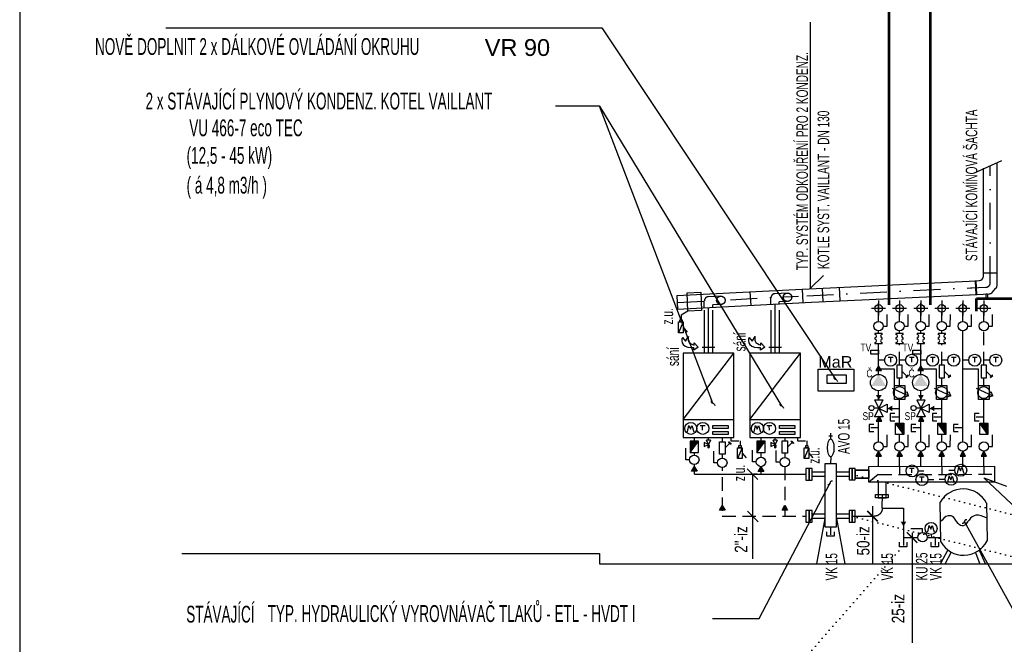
# Model space of a CAD drawing. Header units: millimetres. Extents: x 2424458 to 5109721, y -2781114 to -1335434.
# Tile 3 of 59: x 2467594 to 2476949, y -1434751 to -1428820. Entities that reach past the tile are written whole.
import ezdxf
from ezdxf.enums import TextEntityAlignment as Align

# ---------------------------------------------------------------- set-up
doc = ezdxf.new("R2010")
doc.units = ezdxf.units.MM
doc.header["$LTSCALE"] = 20
doc.header["$MEASUREMENT"] = 0
for name, pattern in [('DASHDOT', [25.4, 12.7, -6.35, 0, -6.35]), ('DASHED', [19.05, 12.7, -6.35]), ('DOT', [0.25, 0, -0.25]), ('GESTRICHELT', [9.525, 6.35, -3.175]), ('ČERCHOVANÁ', [25.4, 12.7, -6.35, 0, -6.35])]:
    doc.linetypes.add(name, pattern=pattern)
for name, color, linetype in [('ARMATURY', 2, 'Continuous'), ('CKBE0_12Y', 3, 'Continuous'), ('KOTELNA', 5, 'Continuous'), ('KOTLE', 4, 'Continuous'), ('KOTY', 2, 'Continuous'), ('OSTATNI', 7, 'Continuous'), ('ROZVODY', 6, 'Continuous'), ('VNITŘVODA', 30, 'ČERCHOVANÁ')]:
    doc.layers.add(name, color=color, linetype=linetype)
doc.layers.add('UT PŘÍVODNÍ', color=6, linetype='Continuous', lineweight=53)
doc.styles.add('ARIEL', font='ARIAL.TTF')
doc.styles.add('ROMAN', font='ic-romans.shx')
doc.styles.add('ROMANS', font='ic-romans.shx', dxfattribs={"width": 0.8})

# ---------------------------------------------------------------- blocks, each defined once
blk = doc.blocks.new('_ARCHTICK')
at = {"color": 0, "linetype": 'ByBlock', "const_width": 0.15}
blk.add_lwpolyline([(-0.5, -0.5), (0.5, 0.5)], dxfattribs=at)

msp = doc.modelspace()

# ---------------------------------------------------------------- hatches: boundary and pattern name
at = {"layer": 'ARMATURY', "linetype": 'DASHDOT', "ltscale": 10}
for points in [[(2475754.2, -1432106.6), (2475780.7, -1432152.5), (2475727.8, -1432152.5)], [(2475754.2, -1432106.6), (2475780.7, -1432152.5), (2475727.8, -1432152.5)], [(2476154.2, -1432106.6), (2476180.7, -1432152.5), (2476127.8, -1432152.5)], [(2476154.2, -1432106.6), (2476180.7, -1432152.5), (2476127.8, -1432152.5)], [(2475756.3, -1432430.9), (2475729.9, -1432385), (2475782.8, -1432385.1)], [(2476156.3, -1432430.9), (2476129.9, -1432385), (2476182.8, -1432385.1)], [(2475838.4, -1432511.2), (2475884.3, -1432484.7), (2475884.3, -1432537.6)], [(2476238.4, -1432511.2), (2476284.3, -1432484.7), (2476284.3, -1432537.6)], [(2475759.2, -1432586.3), (2475785.6, -1432632.2), (2475732.7, -1432632.2)], [(2475759.2, -1432586.3), (2475785.6, -1432632.2), (2475732.7, -1432632.2)], [(2476159.2, -1432586.3), (2476185.6, -1432632.2), (2476132.7, -1432632.2)], [(2476159.2, -1432586.3), (2476185.6, -1432632.2), (2476132.7, -1432632.2)], [(2475754.4, -1432918.3), (2475780.8, -1432964.2), (2475727.9, -1432964.2)], [(2475954.4, -1432918.3), (2475980.8, -1432964.2), (2475927.9, -1432964.2)], [(2476154.4, -1432918.3), (2476180.8, -1432964.2), (2476127.9, -1432964.2)], [(2476354.4, -1432918.3), (2476380.8, -1432964.2), (2476327.9, -1432964.2)], [(2476554.4, -1432918.3), (2476580.8, -1432964.2), (2476527.9, -1432964.2)], [(2476754.4, -1432918.3), (2476780.8, -1432964.2), (2476727.9, -1432964.2)], [(2474003.5, -1433061.3), (2473977, -1433107.1), (2474029.9, -1433107.1)], [(2474003.5, -1433061.3), (2473977, -1433107.1), (2474029.9, -1433107.1)], [(2474637.1, -1433064.4), (2474610.6, -1433110.2), (2474663.5, -1433110.2)], [(2474637.1, -1433064.4), (2474610.6, -1433110.2), (2474663.5, -1433110.2)], [(2474269.5, -1433432), (2474243, -1433477.8), (2474296, -1433477.8)], [(2474269.5, -1433432), (2474243, -1433477.8), (2474296, -1433477.8)], [(2474863.1, -1433430.3), (2474836.7, -1433476.2), (2474889.6, -1433476.2)], [(2474863.1, -1433430.3), (2474836.7, -1433476.2), (2474889.6, -1433476.2)], [(2475991.1, -1433632.8), (2476017.5, -1433587), (2475964.6, -1433587.1)]]:
    msp.add_hatch(color=256, dxfattribs=at).paths.add_polyline_path(points)
at = {"layer": 'ARMATURY', "linetype": 'Continuous'}
for points in [[(2475754.7, -1432188.9), (2475824.7, -1432298), (2475684.1, -1432297.7)], [(2476154.7, -1432188.9), (2476224.7, -1432298), (2476084.1, -1432297.7)]]:
    msp.add_hatch(color=2, dxfattribs=at).paths.add_polyline_path(points)
at = {"layer": 'ARMATURY'}
h = msp.add_hatch(color=2, dxfattribs=at)
h.paths.add_polyline_path([(2475954.4, -1432651.9), (2475992.8, -1432651.9), (2475992.8, -1432759.3), (2475954.4, -1432705.4)])
h.paths.add_polyline_path([(2475916.2, -1432651.9), (2475954.4, -1432651.9), (2475954.4, -1432705.4)])
h = msp.add_hatch(color=2, dxfattribs=at)
h.paths.add_polyline_path([(2476354.4, -1432651.9), (2476392.8, -1432651.9), (2476392.8, -1432759.3), (2476354.4, -1432705.4)])
h.paths.add_polyline_path([(2476316.2, -1432651.9), (2476354.4, -1432651.9), (2476354.4, -1432705.4)])
h = msp.add_hatch(color=2, dxfattribs=at)
h.paths.add_polyline_path([(2476754.4, -1432651.9), (2476792.8, -1432651.9), (2476792.8, -1432759.3), (2476754.4, -1432705.4)])
h.paths.add_polyline_path([(2476716.2, -1432651.9), (2476754.4, -1432651.9), (2476754.4, -1432705.4)])
h = msp.add_hatch(color=2, dxfattribs=at)
h.paths.add_polyline_path([(2474003.6, -1432821.1), (2473965.2, -1432821.1), (2473965.2, -1432928.5), (2474003.6, -1432874.6)])
h.paths.add_polyline_path([(2474041.8, -1432821.1), (2474003.6, -1432821.1), (2474003.6, -1432874.6)])
h = msp.add_hatch(color=2, dxfattribs=at)
h.paths.add_polyline_path([(2474637.2, -1432821.1), (2474598.8, -1432821.1), (2474598.8, -1432928.5), (2474637.2, -1432874.6)])
h.paths.add_polyline_path([(2474675.4, -1432821.1), (2474637.2, -1432821.1), (2474637.2, -1432874.6)])

# ---------------------------------------------------------------- linework, layer by layer
at = {"linetype": 'DASHDOT', "ltscale": 100}
for p, q in [((2474098.7, -1431550.3), (2474098.7, -1431490.9)), ((2474255.9, -1431444.8), (2474136.7, -1431450.9)), ((2474731.4, -1431521.1), (2474731.4, -1431461.6)), ((2474888.6, -1431415.5), (2474769.4, -1431421.7)), ((2474888.6, -1431495.5), (2474811.3, -1431499.5)), ((2474255.9, -1431524.8), (2474178.6, -1431528.8)), ((2474178.6, -1431546.8), (2474178.6, -1431528.8)), ((2474811.3, -1431517.6), (2474811.3, -1431499.5))]:
    msp.add_line(p, q, dxfattribs=at)
at = {"linetype": 'Continuous'}
msp.add_lwpolyline([(2476775.1, -1431424.1), (2476789.5, -1431424.1), (2476789.5, -1431475.6), (2476775.1, -1431475.6)], close=True, dxfattribs=at)
at = {"linetype": 'DASHDOT', "ltscale": 100}
for centre in [(2474255.9, -1431484.8), (2474888.6, -1431455.5)]:
    msp.add_circle(centre, 40, dxfattribs=at)
for centre in [(2474138.7, -1431490.9), (2474771.4, -1431461.6)]:
    msp.add_arc(centre, 40, 92.94719, 180, dxfattribs=at)
at = {"layer": 'ARMATURY', "ltscale": 20}
for p, q in [((2476658.8, -1430278.4), (2476926.4, -1430157.6)), ((2474505.8, -1433083.9), (2474608.4, -1433186.5)), ((2474508.8, -1433485.5), (2474611.4, -1433588.1))]:
    msp.add_line(p, q, dxfattribs=at)
at = {"layer": 'ARMATURY', "linetype": 'Continuous'}
for p, q in [((2476879.8, -1431343.8), (2476879.8, -1430183.1)), ((2476749.8, -1431255.2), (2476749.8, -1430230.3)), ((2476624, -1431301.8), (2476712, -1431297.2)), ((2476688.6, -1431428.6), (2476681.8, -1431298.8)), ((2476749.8, -1431225), (2476879.8, -1431225)), ((2476834.7, -1431409.2), (2476869.5, -1431370.5)), ((2476630.8, -1431431.6), (2476807.1, -1431422.4)), ((2475243.4, -1433557.4), (2475164.3, -1433988)), ((2475353.4, -1433557.4), (2475432.4, -1433988))]:
    msp.add_line(p, q, dxfattribs=at)
at = {"layer": 'ARMATURY', "linetype": 'DASHDOT'}
for p, q in [((2476814.8, -1431320.2), (2476814.8, -1430206.7)), ((2475072.4, -1431440.7), (2476685.2, -1431363.7)), ((2473840, -1431505.3), (2474992.5, -1431444.9))]:
    msp.add_line(p, q, dxfattribs=at)
at = {"layer": 'ARMATURY', "linetype": 'DASHDOT', "ltscale": 300}
for p, q in [((2476627.4, -1431366.7), (2476780.3, -1431358.7)), ((2474138.4, -1431988), (2474138.4, -1431554.8)), ((2474772, -1431988), (2474772, -1431521.5))]:
    msp.add_line(p, q, dxfattribs=at)
at = {"layer": 'ARMATURY', "color": 2}
for p, q in [((2475754.4, -1431485), (2475754.4, -1431596.8)), ((2475754.4, -1431495.5), (2475754.4, -1431597.8)), ((2475954.4, -1431485), (2475954.4, -1431525)), ((2475954.4, -1431495.5), (2475954.4, -1431628.3)), ((2476154.4, -1431485), (2476154.4, -1431596.8)), ((2476154.4, -1431495.5), (2476154.4, -1431597.8)), ((2476354.4, -1431485), (2476354.4, -1431525)), ((2476354.4, -1431495.5), (2476354.4, -1431628.3)), ((2476554.4, -1431485), (2476554.4, -1431596.8)), ((2476554.4, -1431495.5), (2476554.4, -1431597.8)), ((2476754.4, -1431485), (2476754.4, -1431525)), ((2476754.4, -1431495.5), (2476754.4, -1431628.3)), ((2475820.8, -1431561.9), (2475687.9, -1431561.1)), ((2476020.8, -1431561.9), (2475887.9, -1431561.9)), ((2476220.8, -1431561.9), (2476087.9, -1431561.9)), ((2476420.8, -1431561.9), (2476287.9, -1431561.9)), ((2476620.8, -1431561.9), (2476487.9, -1431561.9)), ((2476820.8, -1431561.9), (2476687.9, -1431561.9)), ((2475754.4, -1431597.8), (2475754.4, -1431628.3)), ((2476154.4, -1431597.8), (2476154.4, -1431628.3)), ((2476554.4, -1431597.8), (2476554.4, -1431628.3)), ((2475979.9, -1432160.8), (2476024.3, -1432204.2)), ((2476379.9, -1432160.8), (2476424.3, -1432204.2)), ((2476779.9, -1432160.8), (2476824.3, -1432204.2)), ((2475992.8, -1432759.3), (2475916.2, -1432651.9)), ((2476392.8, -1432759.3), (2476316.2, -1432651.9)), ((2476792.8, -1432759.3), (2476716.2, -1432651.9)), ((2473965.2, -1432928.5), (2474041.8, -1432821.1)), ((2474295.1, -1432885.9), (2474339.5, -1432842.5)), ((2474598.8, -1432928.5), (2474675.4, -1432821.1)), ((2474888.7, -1432878.9), (2474933.1, -1432835.5)), ((2475991, -1433737.3), (2475991, -1433811.7)), ((2476060.9, -1433652.9), (2476172.2, -1433652.7)), ((2476172.3, -1433689.7), (2476172.2, -1433652.7)), ((2476253, -1433708.1), (2476257.6, -1433737.3)), ((2476291.6, -1433737.3), (2476291.6, -1433811.7))]:
    msp.add_line(p, q, dxfattribs=at)
at = {"layer": 'ARMATURY'}
for p, q in [((2475836, -1431729.6), (2475836.3, -1431618.4)), ((2476036, -1431729.6), (2476036.3, -1431618.4)), ((2476236, -1431729.6), (2476236.3, -1431618.4)), ((2476436, -1431729.6), (2476436.3, -1431618.4)), ((2476636, -1431729.6), (2476636.3, -1431618.4)), ((2476836, -1431729.6), (2476836.3, -1431618.4)), ((2475799, -1431729.6), (2475836, -1431729.6)), ((2475999, -1431729.6), (2476036, -1431729.6)), ((2476199, -1431729.6), (2476236, -1431729.6)), ((2476399, -1431729.6), (2476436, -1431729.6)), ((2476599, -1431729.6), (2476636, -1431729.6)), ((2476799, -1431729.6), (2476836, -1431729.6)), ((2475954.4, -1432593.4), (2475880, -1432593.4)), ((2476354.4, -1432593.4), (2476280, -1432593.4)), ((2476754.4, -1432593.4), (2476680, -1432593.4)), ((2475754.4, -1432695.4), (2475680, -1432695.4)), ((2476154.4, -1432695.4), (2476080, -1432695.4)), ((2476554.4, -1432695.4), (2476480, -1432695.4)), ((2475282.1, -1432770.6), (2475317.5, -1432770.6)), ((2475299.6, -1432799.2), (2475299.6, -1432747.4)), ((2475836, -1432873.9), (2475836.3, -1432762.6)), ((2476036, -1432873.9), (2476036.3, -1432762.6)), ((2476236, -1432873.9), (2476236.3, -1432762.6)), ((2476436, -1432873.9), (2476436.3, -1432762.6)), ((2476636, -1432873.9), (2476636.3, -1432762.6)), ((2476836, -1432873.9), (2476836.3, -1432762.6)), ((2473921.8, -1432999.2), (2473921.5, -1432888)), ((2475799, -1432873.8), (2475836, -1432873.9)), ((2475999, -1432873.8), (2476036, -1432873.9)), ((2476199, -1432873.8), (2476236, -1432873.9)), ((2476399, -1432873.8), (2476436, -1432873.9)), ((2476599, -1432873.8), (2476636, -1432873.9)), ((2476799, -1432873.8), (2476836, -1432873.9)), ((2474187.8, -1433027.9), (2474187.6, -1432916.6)), ((2474555.4, -1433019.9), (2474555.2, -1432908.6)), ((2474781.5, -1433020.9), (2474781.2, -1432909.6)), ((2475299.6, -1432972.5), (2475298.4, -1433036.5)), ((2473958.8, -1432999.1), (2473921.8, -1432999.2)), ((2474224.8, -1433027.8), (2474187.8, -1433027.9)), ((2474592.4, -1433019.8), (2474555.4, -1433019.9)), ((2474818.5, -1433020.8), (2474781.5, -1433020.9)), ((2476129, -1433105.2), (2476185.5, -1433105)), ((2476421.3, -1433098.5), (2476477.8, -1433098.3)), ((2476223.7, -1433187.1), (2476280.3, -1433186.9)), ((2476329.5, -1433183.7), (2476386, -1433183.5))]:
    msp.add_line(p, q, dxfattribs=at)
at = {"layer": 'ARMATURY', "color": 2, "linetype": 'Continuous'}
for p, q in [((2475810.9, -1432053.4), (2475754.4, -1432053.3)), ((2475892.4, -1432027.1), (2475846.8, -1432027)), ((2475869.3, -1432071.4), (2475869.6, -1432028.7)), ((2476010.9, -1432053.4), (2475954.4, -1432053.3)), ((2476092.4, -1432027.1), (2476046.8, -1432027)), ((2476069.3, -1432071.4), (2476069.6, -1432028.7)), ((2476210.9, -1432053.4), (2476154.4, -1432053.3)), ((2476292.4, -1432027.1), (2476246.8, -1432027)), ((2476269.3, -1432071.4), (2476269.6, -1432028.7)), ((2476410.9, -1432053.4), (2476354.4, -1432053.3)), ((2476492.4, -1432027.1), (2476446.8, -1432027)), ((2476469.3, -1432071.4), (2476469.6, -1432028.7)), ((2476610.9, -1432053.4), (2476554.4, -1432053.3)), ((2476692.4, -1432027.1), (2476646.8, -1432027)), ((2476669.3, -1432071.4), (2476669.6, -1432028.7)), ((2476810.9, -1432053.4), (2476754.4, -1432053.3)), ((2476892.4, -1432027.1), (2476846.8, -1432027)), ((2476869.3, -1432071.4), (2476869.6, -1432028.7)), ((2475716.4, -1432431.2), (2475796.4, -1432591.2)), ((2475716.4, -1432431.2), (2475796.4, -1432431.2)), ((2475716.4, -1432591.2), (2475796.4, -1432431.2)), ((2476116.4, -1432431.2), (2476196.4, -1432591.2)), ((2476116.4, -1432431.2), (2476196.4, -1432431.2)), ((2476116.4, -1432591.2), (2476196.4, -1432431.2)), ((2475756.4, -1432511.2), (2475836.4, -1432471.2)), ((2475836.4, -1432551.2), (2475756.4, -1432511.2)), ((2475836.4, -1432471.2), (2475836.4, -1432551.2)), ((2476156.4, -1432511.2), (2476236.4, -1432471.2)), ((2476236.4, -1432551.2), (2476156.4, -1432511.2)), ((2476236.4, -1432471.2), (2476236.4, -1432551.2)), ((2475796.4, -1432591.2), (2475716.4, -1432591.2)), ((2476196.4, -1432591.2), (2476116.4, -1432591.2)), ((2474138.4, -1432854.1), (2474098.4, -1432834.1)), ((2474098.4, -1432834.1), (2474098.4, -1432874.1)), ((2474098.4, -1432874.1), (2474138.4, -1432854.1)), ((2474158.4, -1432814.1), (2474118.4, -1432814.1)), ((2474138.4, -1432854.1), (2474118.4, -1432814.1)), ((2474158.4, -1432814.1), (2474138.4, -1432854.1)), ((2474772, -1432854.1), (2474732, -1432834.1)), ((2474732, -1432834.1), (2474732, -1432874.1)), ((2474732, -1432874.1), (2474772, -1432854.1)), ((2474792, -1432814.1), (2474752, -1432814.1)), ((2474772, -1432854.1), (2474752, -1432814.1)), ((2474792, -1432814.1), (2474772, -1432854.1))]:
    msp.add_line(p, q, dxfattribs=at)
at = {"layer": 'ARMATURY', "color": 7, "linetype": 'Continuous'}
for p, q in [((2474059.8, -1432674.6), (2474105.4, -1432674.5)), ((2474082.9, -1432718.9), (2474082.6, -1432676.2)), ((2474693.5, -1432674.6), (2474739, -1432674.5)), ((2474716.5, -1432718.9), (2474716.2, -1432676.2)), ((2476047.5, -1433078.8), (2476093, -1433078.7)), ((2476070.5, -1433123.1), (2476070.3, -1433080.4)), ((2476142.3, -1433160.7), (2476187.8, -1433160.6)), ((2476165.3, -1433205), (2476165.1, -1433162.4))]:
    msp.add_line(p, q, dxfattribs=at)
at = {"layer": 'ARMATURY', "color": 7, "linetype": 'DOT', "ltscale": 300}
msp.add_line((2474757.9, -1435221.1), (2475991, -1433774.5), dxfattribs=at)
at = {"layer": 'ARMATURY', "color": 7, "linetype": 'DOT', "ltscale": 10}
msp.add_line((2474757.9, -1435221.1), (2475991, -1433811.7), dxfattribs=at)
at = {"layer": 'ARMATURY', "color": 7}
for p, q in [((2469135.5, -1433888), (2473102.7, -1433888)), ((2473102.7, -1433988), (2483589, -1433988))]:
    msp.add_line(p, q, dxfattribs=at)
at = {"layer": 'ARMATURY', "linetype": 'Continuous'}
for points in [[(2475789.1, -1431809.4), (2475789.1, -1431799.5), (2475719.6, -1431799.5), (2475719.6, -1431809.3)], [(2475789.1, -1431809.4), (2475789.1, -1431799.5), (2475719.6, -1431799.5), (2475719.6, -1431809.3)], [(2475719.6, -1431840.7), (2475719.6, -1431853.1)], [(2475789.1, -1431853.1), (2475789.1, -1431840.7)], [(2475989.1, -1431809.4), (2475989.1, -1431799.5), (2475919.6, -1431799.5), (2475919.6, -1431809.3)], [(2475989.1, -1431809.4), (2475989.1, -1431799.5), (2475919.6, -1431799.5), (2475919.6, -1431809.3)], [(2475919.6, -1431840.7), (2475919.6, -1431853.1)], [(2475989.1, -1431853.1), (2475989.1, -1431840.7)], [(2476189.1, -1431809.4), (2476189.1, -1431799.5), (2476119.6, -1431799.5), (2476119.6, -1431809.3)], [(2476189.1, -1431809.4), (2476189.1, -1431799.5), (2476119.6, -1431799.5), (2476119.6, -1431809.3)], [(2476119.6, -1431840.7), (2476119.6, -1431853.1)], [(2476189.1, -1431853.1), (2476189.1, -1431840.7)], [(2476389.1, -1431809.4), (2476389.1, -1431799.5), (2476319.6, -1431799.5), (2476319.6, -1431809.3)], [(2476389.1, -1431809.4), (2476389.1, -1431799.5), (2476319.6, -1431799.5), (2476319.6, -1431809.3)], [(2476319.6, -1431840.7), (2476319.6, -1431853.1)], [(2476389.1, -1431853.1), (2476389.1, -1431840.7)], [(2475719.6, -1431886), (2475719.6, -1431896.2), (2475789.1, -1431896.2), (2475789.1, -1431886.1)], [(2475919.6, -1431886), (2475919.6, -1431896.2), (2475989.1, -1431896.2), (2475989.1, -1431886.1)], [(2476119.6, -1431886), (2476119.6, -1431896.2), (2476189.1, -1431896.2), (2476189.1, -1431886.1)], [(2476319.6, -1431886), (2476319.6, -1431896.2), (2476389.1, -1431896.2), (2476389.1, -1431886.1)], [(2474138.4, -1432814.1), (2474138.4, -1432788)], [(2474772, -1432814.1), (2474772, -1432788)], [(2474138.4, -1432854.1), (2474147.7, -1432863.4), (2474127.4, -1432871.3), (2474147.8, -1432871.3), (2474127.9, -1432879.8), (2474147.8, -1432879.8), (2474138.7, -1432888.9), (2474138.4, -1432854.1)], [(2474772, -1432854.1), (2474781.3, -1432863.4), (2474761, -1432871.3), (2474781.4, -1432871.3), (2474761.5, -1432879.8), (2474781.4, -1432879.8), (2474772.3, -1432888.9), (2474772, -1432854.1)]]:
    msp.add_lwpolyline(points, dxfattribs=at)
at = {"layer": 'ARMATURY', "ltscale": 0.2}
for points in [[(2475180, -1432138.8), (2475518.6, -1432138.8), (2475518.6, -1432346.4), (2475180, -1432346.4)], [(2475265.7, -1432192.9), (2475446.4, -1432192.9), (2475446.4, -1432274.2), (2475265.7, -1432274.2)]]:
    msp.add_lwpolyline(points, close=True, dxfattribs=at)
at = {"layer": 'ARMATURY', "linetype": 'DASHDOT', "ltscale": 10}
for points in [[(2475754.2, -1432106.6), (2475727.8, -1432152.5), (2475780.7, -1432152.5)], [(2475754.2, -1432106.6), (2475727.8, -1432152.5), (2475780.7, -1432152.5)], [(2476154.2, -1432106.6), (2476127.8, -1432152.5), (2476180.7, -1432152.5)], [(2476154.2, -1432106.6), (2476127.8, -1432152.5), (2476180.7, -1432152.5)], [(2475759.2, -1432586.3), (2475732.7, -1432632.2), (2475785.6, -1432632.2)], [(2475759.2, -1432586.3), (2475732.7, -1432632.2), (2475785.6, -1432632.2)], [(2476159.2, -1432586.3), (2476132.7, -1432632.2), (2476185.6, -1432632.2)], [(2476159.2, -1432586.3), (2476132.7, -1432632.2), (2476185.6, -1432632.2)], [(2475754.4, -1432918.3), (2475727.9, -1432964.2), (2475780.8, -1432964.2)], [(2475954.4, -1432918.3), (2475927.9, -1432964.2), (2475980.8, -1432964.2)], [(2476154.4, -1432918.3), (2476127.9, -1432964.2), (2476180.8, -1432964.2)], [(2476354.4, -1432918.3), (2476327.9, -1432964.2), (2476380.8, -1432964.2)], [(2476554.4, -1432918.3), (2476527.9, -1432964.2), (2476580.8, -1432964.2)], [(2476754.4, -1432918.3), (2476727.9, -1432964.2), (2476780.8, -1432964.2)], [(2474003.5, -1433061.3), (2474029.9, -1433107.1), (2473977, -1433107.1)], [(2474003.5, -1433061.3), (2474029.9, -1433107.1), (2473977, -1433107.1)], [(2474637.1, -1433064.4), (2474663.5, -1433110.2), (2474610.6, -1433110.2)], [(2474637.1, -1433064.4), (2474663.5, -1433110.2), (2474610.6, -1433110.2)], [(2474269.5, -1433432), (2474296, -1433477.8), (2474243, -1433477.8)], [(2474269.5, -1433432), (2474296, -1433477.8), (2474243, -1433477.8)], [(2474863.1, -1433430.3), (2474889.6, -1433476.2), (2474836.7, -1433476.2)], [(2474863.1, -1433430.3), (2474889.6, -1433476.2), (2474836.7, -1433476.2)]]:
    msp.add_lwpolyline(points, close=True, dxfattribs=at)
at = {"layer": 'ARMATURY', "color": 2}
for points in [[(2475979.9, -1432102.1), (2475928.8, -1432102.1), (2475928.8, -1432219.5), (2475979.9, -1432219.5)], [(2476379.9, -1432102.1), (2476328.8, -1432102.1), (2476328.8, -1432219.5), (2476379.9, -1432219.5)], [(2476779.9, -1432102.1), (2476728.8, -1432102.1), (2476728.8, -1432219.5), (2476779.9, -1432219.5)], [(2476039.2, -1432199), (2476034.4, -1432194.1), (2476014.3, -1432214.3), (2476019.1, -1432219.1)], [(2476439.2, -1432199), (2476434.4, -1432194.1), (2476414.3, -1432214.3), (2476419.1, -1432219.1)], [(2476839.2, -1432199), (2476834.4, -1432194.1), (2476814.3, -1432214.3), (2476819.1, -1432219.1)], [(2475992.8, -1432759.3), (2475916.2, -1432759.3), (2475916.2, -1432651.9), (2475992.8, -1432651.9)], [(2476392.8, -1432759.3), (2476316.2, -1432759.3), (2476316.2, -1432651.9), (2476392.8, -1432651.9)], [(2476792.8, -1432759.3), (2476716.2, -1432759.3), (2476716.2, -1432651.9), (2476792.8, -1432651.9)], [(2473965.2, -1432928.5), (2474041.8, -1432928.5), (2474041.8, -1432821.1), (2473965.2, -1432821.1)], [(2474295.1, -1432944.6), (2474244, -1432944.6), (2474244, -1432827.2), (2474295.1, -1432827.2)], [(2474354.4, -1432847.7), (2474349.5, -1432852.6), (2474329.4, -1432832.4), (2474334.3, -1432827.6)], [(2474598.8, -1432928.5), (2474675.4, -1432928.5), (2474675.4, -1432821.1), (2474598.8, -1432821.1)], [(2474888.7, -1432937.6), (2474837.6, -1432937.6), (2474837.6, -1432820.1), (2474888.7, -1432820.1)], [(2474948, -1432840.7), (2474943.1, -1432845.5), (2474923, -1432825.4), (2474927.9, -1432820.5)]]:
    msp.add_lwpolyline(points, close=True, dxfattribs=at)
at = {"layer": 'ARMATURY', "ltscale": 20}
for points in [[(2475882, -1432319.4), (2476039.3, -1432392.5), (2476024.9, -1432352.6)], [(2476282, -1432319.4), (2476439.3, -1432392.5), (2476424.9, -1432352.6)], [(2476682, -1432319.4), (2476839.3, -1432392.5), (2476824.9, -1432352.6)], [(2476039.3, -1432392.5), (2476004.2, -1432403.8)], [(2476439.3, -1432392.5), (2476404.2, -1432403.8)], [(2476839.3, -1432392.5), (2476804.2, -1432403.8)]]:
    msp.add_lwpolyline(points, dxfattribs=at)
for points in [[(2475904.5, -1432294.5), (2476004.2, -1432294.5), (2476004.2, -1432425.4), (2475904.5, -1432425.4)], [(2476304.5, -1432294.5), (2476404.2, -1432294.5), (2476404.2, -1432425.4), (2476304.5, -1432425.4)], [(2476704.5, -1432294.5), (2476804.2, -1432294.5), (2476804.2, -1432425.4), (2476704.5, -1432425.4)]]:
    msp.add_lwpolyline(points, close=True, dxfattribs=at)
at = {"layer": 'ARMATURY'}
for points in [[(2475909.2, -1432560.6), (2475865.4, -1432560.6), (2475865.4, -1432629.9), (2475909.2, -1432629.9)], [(2476309.2, -1432560.6), (2476265.4, -1432560.6), (2476265.4, -1432629.9), (2476309.2, -1432629.9)], [(2476709.2, -1432560.6), (2476665.4, -1432560.6), (2476665.4, -1432629.9), (2476709.2, -1432629.9)], [(2475709.2, -1432662.5), (2475665.4, -1432662.5), (2475665.4, -1432731.9), (2475709.2, -1432731.9)], [(2476109.2, -1432662.5), (2476065.4, -1432662.5), (2476065.4, -1432731.9), (2476109.2, -1432731.9)], [(2476509.2, -1432662.5), (2476465.4, -1432662.5), (2476465.4, -1432731.9), (2476509.2, -1432731.9)]]:
    msp.add_lwpolyline(points, dxfattribs=at)
at = {"layer": 'ARMATURY', "color": 7}
for points in [[(2473938.7, -1432733.3), (2473952.3, -1432673.1), (2473968.5, -1432707.6), (2473981.2, -1432672.9), (2473998.1, -1432732.3)], [(2474572.3, -1432733.3), (2474585.9, -1432673.1), (2474602.2, -1432707.6), (2474614.8, -1432672.9), (2474631.8, -1432732.3)], [(2476503.3, -1433130.5), (2476516.9, -1433070.4), (2476533.2, -1433104.8), (2476545.8, -1433070.1), (2476562.8, -1433129.6)], [(2476411.5, -1433215.7), (2476425.1, -1433155.6), (2476441.4, -1433190), (2476454, -1433155.3), (2476471, -1433214.7)]]:
    msp.add_lwpolyline(points, dxfattribs=at)
at = {"layer": 'ARMATURY'}
for points in [[(2474178.7, -1432672.4), (2474325, -1432672.4), (2474325, -1432701.1), (2474178.7, -1432701.1)], [(2474812.3, -1432672.4), (2474958.6, -1432672.4), (2474958.6, -1432701.1), (2474812.3, -1432701.1)], [(2474178.7, -1432729.7), (2474325, -1432729.7), (2474325, -1432758.4), (2474178.7, -1432758.4)], [(2474812.3, -1432729.7), (2474958.6, -1432729.7), (2474958.6, -1432758.4), (2474812.3, -1432758.4)]]:
    msp.add_lwpolyline(points, close=True, dxfattribs=at)
at = {"layer": 'ARMATURY', "color": 7, "linetype": 'DOT', "ltscale": 10}
for points in [[(2475503.4, -1433135.2), (2477264.1, -1433579.1), (2478240.2, -1433135.2)], [(2475503.4, -1433534.9), (2477264.1, -1433978.8), (2478240.2, -1433534.9)]]:
    msp.add_lwpolyline(points, dxfattribs=at)
at = {"layer": 'ARMATURY', "color": 7, "ltscale": 20}
msp.add_lwpolyline([(2478065.6, -1434400.4), (2476754.4, -1433169.7), (2476971.2, -1433250.8)], dxfattribs=at)
at = {"layer": 'ARMATURY', "color": 2}
for points in [[(2476221.5, -1433683.2), (2476235.1, -1433623.1), (2476251.3, -1433657.5), (2476263.9, -1433622.8), (2476280.9, -1433682.3)], [(2475331.2, -1433681.7), (2475331.2, -1433725.5), (2475261.9, -1433725.5), (2475261.9, -1433681.7)], [(2476023.8, -1433782.5), (2476023.8, -1433826.3), (2475954.5, -1433826.3), (2475954.5, -1433782.5)], [(2476324.4, -1433782.5), (2476324.4, -1433826.3), (2476255.1, -1433826.3), (2476255.1, -1433782.5)]]:
    msp.add_lwpolyline(points, dxfattribs=at)
for centre, radius in [((2475754.4, -1431561.9), 35.9), ((2475954.4, -1431561.9), 35.9), ((2476154.4, -1431561.9), 35.9), ((2476354.4, -1431561.9), 35.9), ((2476554.4, -1431561.9), 35.9), ((2476754.4, -1431561.9), 35.9), ((2476172.4, -1433734.3), 44.7)]:
    msp.add_circle(centre, radius, dxfattribs=at)
at = {"layer": 'ARMATURY'}
for centre, radius in [((2475754.4, -1431729.5), 44.7), ((2475954.4, -1431729.5), 44.7), ((2476154.4, -1431729.5), 44.7), ((2476354.4, -1431729.5), 44.7), ((2476554.4, -1431729.5), 44.7), ((2476754.4, -1431729.5), 44.7), ((2473970.2, -1432701.1), 57), ((2474084.3, -1432701.1), 57), ((2474603.8, -1432701.1), 57), ((2474717.9, -1432701.1), 57), ((2475754.4, -1432873.7), 44.7), ((2475954.4, -1432873.7), 44.7), ((2476154.4, -1432873.7), 44.7), ((2476354.4, -1432873.7), 44.7), ((2476554.4, -1432873.7), 44.7), ((2476754.4, -1432873.7), 44.7), ((2474003.5, -1432999), 44.7), ((2474269.5, -1433027.7), 44.7), ((2474637.1, -1433019.7), 44.7), ((2474863.1, -1433020.7), 44.7), ((2476071.9, -1433105.3), 57), ((2476534.8, -1433098.3), 57), ((2476166.7, -1433187.2), 57), ((2476443, -1433183.5), 57)]:
    msp.add_circle(centre, radius, dxfattribs=at)
at = {"layer": 'ARMATURY', "color": 2, "linetype": 'Continuous'}
for centre in [(2475867.9, -1432053.6), (2476067.9, -1432053.6), (2476267.9, -1432053.6), (2476467.9, -1432053.6), (2476667.9, -1432053.6), (2476867.9, -1432053.6), (2475952.8, -1432360.6), (2476352.8, -1432360.6), (2476752.8, -1432360.6), (2476253, -1433651)]:
    msp.add_circle(centre, 57, dxfattribs=at)
at = {"layer": 'ARMATURY', "linetype": 'Continuous'}
for centre, radius, start, end in [((2476709.8, -1431255.2), 40, 270, 0), ((2476839.8, -1431343.8), 40, 318, 0), ((2476805, -1431382.4), 40, 273, 318), ((2475719.6, -1431825), 15.7, 270, 90), ((2475719.6, -1431869.5), 16.5, 270, 90), ((2475789.1, -1431869.6), 16.5, 90, 270), ((2475789.1, -1431825.1), 15.7, 90, 270), ((2475919.6, -1431825), 15.7, 270, 90), ((2475919.6, -1431869.5), 16.5, 270, 90), ((2475989.1, -1431869.6), 16.5, 90, 270), ((2475989.1, -1431825.1), 15.7, 90, 270), ((2476119.6, -1431825), 15.7, 270, 90), ((2476119.6, -1431869.5), 16.5, 270, 90), ((2476189.1, -1431869.6), 16.5, 90, 270), ((2476189.1, -1431825.1), 15.7, 90, 270), ((2476319.6, -1431825), 15.7, 270, 90), ((2476319.6, -1431869.5), 16.5, 270, 90), ((2476389.1, -1431869.6), 16.5, 90, 270), ((2476389.1, -1431825.1), 15.7, 90, 270)]:
    msp.add_arc(centre, radius, start, end, dxfattribs=at)
at = {"layer": 'ARMATURY', "linetype": 'DASHDOT'}
msp.add_arc((2476774.8, -1431320.2), 40, 270, 0, dxfattribs=at)
at = {"layer": 'ARMATURY'}
msp.add_ellipse((2475299.6, -1432885.9), major_axis=(0, -86.7), ratio=0.35027, dxfattribs=at)
at = {"layer": 'KOTELNA', "color": 3, "linetype": 'Continuous'}
for p, q in [((2473898.4, -1432617.7), (2474378.4, -1431988)), ((2474532, -1432617.7), (2475012, -1431988)), ((2473898.4, -1432617.7), (2474378.4, -1432617.7)), ((2474532, -1432617.7), (2475012, -1432617.7)), ((2474003.5, -1432788), (2474003.5, -1432821.1)), ((2474269.5, -1432788), (2474269.5, -1432827.2)), ((2474637.1, -1432788), (2474637.1, -1432821.1)), ((2474863.1, -1432788), (2474863.1, -1432820.1)), ((2474003.5, -1432928.5), (2474003.5, -1432954.4)), ((2474269.5, -1432944.6), (2474269.5, -1432983)), ((2474637.1, -1432928.5), (2474637.1, -1432975)), ((2474863.1, -1432937.6), (2474863.1, -1432976)), ((2474003.5, -1433043.7), (2474003.5, -1433135.2)), ((2474269.5, -1433072.4), (2474269.5, -1433102.5)), ((2474637.1, -1433064.4), (2474637.1, -1433135.1)), ((2474004.9, -1433135.2), (2475063.8, -1433136.5)), ((2476344.7, -1433779.2), (2476340.1, -1433402.8)), ((2476780.1, -1433412.2), (2476784.7, -1433769.7)), ((2475298.4, -1433636.5), (2475298.4, -1433710.9)), ((2476411.7, -1433855.5), (2476340.5, -1433989.8)), ((2476442.5, -1433875.4), (2476383.8, -1433989.8)), ((2476674, -1433879.4), (2476714.9, -1433989.8)), ((2476710.6, -1433857), (2476771, -1433989.8))]:
    msp.add_line(p, q, dxfattribs=at)
for points in [[(2473898.4, -1432788), (2474378.4, -1432788), (2474378.4, -1431988), (2473898.4, -1431988)], [(2474532, -1432788), (2475012, -1432788), (2475012, -1431988), (2474532, -1431988)], [(2475093.4, -1433081.5), (2475063.8, -1433081.5), (2475063.8, -1433191.4), (2475093.4, -1433191.4)], [(2475123, -1433081.5), (2475093.4, -1433081.5), (2475093.4, -1433191.4), (2475123, -1433191.4)], [(2475243.4, -1433636.5), (2475353.4, -1433636.5), (2475353.4, -1433036.5), (2475243.4, -1433036.5)], [(2475503.4, -1433080.3), (2475473.8, -1433080.3), (2475473.8, -1433190.2), (2475503.4, -1433190.2)], [(2475123, -1433113.1), (2475243.4, -1433113.1), (2475243.4, -1433157.4), (2475123, -1433157.4)], [(2475353.4, -1433113.1), (2475473.8, -1433113.1), (2475473.8, -1433157.4), (2475353.4, -1433157.4)], [(2475093.4, -1433480.3), (2475063.8, -1433480.3), (2475063.8, -1433590.2), (2475093.4, -1433590.2)], [(2475123, -1433480.3), (2475093.4, -1433480.3), (2475093.4, -1433590.2), (2475123, -1433590.2)], [(2475123, -1433513.1), (2475243.4, -1433513.1), (2475243.4, -1433557.4), (2475123, -1433557.4)], [(2475353.4, -1433513.1), (2475473.8, -1433513.1), (2475473.8, -1433557.4), (2475353.4, -1433557.4)], [(2475503.4, -1433479.9), (2475473.8, -1433479.9), (2475473.8, -1433589.9), (2475503.4, -1433589.9)], [(2475533, -1433479.9), (2475503.4, -1433479.9), (2475503.4, -1433589.9), (2475533, -1433589.9)]]:
    msp.add_lwpolyline(points, close=True, dxfattribs=at)
for centre, start, end in [((2476557.5, -1433526.1), 27.10317, 150.43684), ((2476562.1, -1433655.8), 209.56316, 332.89683)]:
    msp.add_arc(centre, 250, start, end, dxfattribs=at)
at = {"layer": 'KOTELNA', "color": 3, "linetype": 'Continuous', "end_tangent": (0.992886, -0.119072)}
msp.add_spline([(2475316.6, -1433201.8), (2475298.4, -1433207.2), (2475294.4, -1433212.8), (2475284.7, -1433232.8), (2475272, -1433237.3)], degree=3, dxfattribs=at)
at = {"layer": 'KOTELNA', "color": 3, "linetype": 'Continuous'}
msp.add_open_spline([(2476780.1, -1433551), (2476745.7, -1433535.4), (2476684.6, -1433507.7), (2476609.8, -1433564.6), (2476571, -1433644.9), (2476495.9, -1433604.3), (2476482.1, -1433542.1), (2476395.9, -1433517), (2476364.8, -1433567.7), (2476340.1, -1433589.2)], degree=3, knots=[0, 0, 0, 0, 103.476411, 183.999045, 263.214291, 316.753048, 388.080801, 443.702552, 538.710142, 538.710142, 538.710142, 538.710142], dxfattribs=at)
at = {"layer": 'KOTLE', "color": 2, "linetype": 'Continuous', "ltscale": 3}
for p, q in [((2475029.1, -1431377.9), (2476681.8, -1431298.8)), ((2473836.6, -1431440.4), (2475029.1, -1431377.9)), ((2475115.8, -1431503.5), (2476688.6, -1431428.6)), ((2473843.4, -1431570.2), (2475115.8, -1431503.5))]:
    msp.add_line(p, q, dxfattribs=at)
at = {"layer": 'KOTLE', "color": 2, "linetype": 'DASHED', "ltscale": 3}
for p, q in [((2476681.7, -1431429), (2476674.9, -1431299.1)), ((2474532.6, -1431403.9), (2474539.4, -1431533.7)), ((2475036.9, -1431507.7), (2475030, -1431377.8)), ((2475229, -1431497.6), (2475222.2, -1431367.8)), ((2475390.7, -1431489.1), (2475383.9, -1431359.3)), ((2473836.6, -1431440.4), (2473843.4, -1431570.2)), ((2474099.2, -1431986.5), (2474099.2, -1431577.3)), ((2474179.2, -1431986.5), (2474179.2, -1431577.3)), ((2474733.2, -1431986.5), (2474733.2, -1431577.3)), ((2474813.2, -1431986.5), (2474813.2, -1431577.3))]:
    msp.add_line(p, q, dxfattribs=at)
at = {"layer": 'KOTLE', "color": 2, "ltscale": 0.2}
for p, q in [((2473898.1, -1431690.1), (2473853.4, -1431792.1)), ((2473898.1, -1431741.1), (2473936.3, -1431785.7)), ((2474077.1, -1431930.4), (2474199.6, -1431930.4)), ((2474710.8, -1431930.4), (2474833.3, -1431930.4)), ((2474459.3, -1432884), (2474414.6, -1432986)), ((2475092.9, -1432884), (2475048.3, -1432986)), ((2474459.3, -1432935), (2474497.5, -1432979.6)), ((2475092.9, -1432935), (2475131.1, -1432979.6))]:
    msp.add_line(p, q, dxfattribs=at)
at = {"layer": 'KOTLE'}
for p, q in [((2475754.4, -1433061.4), (2475754.4, -1432918.3)), ((2475954.4, -1433061.4), (2475954.4, -1432918.3)), ((2476154.4, -1433061.4), (2476154.4, -1432918.3)), ((2476354.4, -1433061.4), (2476354.4, -1432918.3)), ((2476554.4, -1433061.4), (2476554.4, -1432918.3)), ((2476754.4, -1433061.4), (2476754.4, -1432918.3))]:
    msp.add_line(p, q, dxfattribs=at)
at = {"layer": 'KOTLE', "color": 2, "linetype": 'DASHED', "ltscale": 3}
msp.add_lwpolyline([(2473934.3, -1431413.7), (2474064.2, -1431406.9), (2474073.3, -1431580.5), (2473943.4, -1431587.3)], close=True, dxfattribs=at)
at = {"layer": 'KOTLE', "color": 2, "ltscale": 0.2}
for points in [[(2473866.8, -1431670.2), (2473887.6, -1431670.2), (2473887.6, -1431690.3), (2473866.8, -1431690.3)], [(2473853.4, -1431690.1), (2473898.1, -1431690.1), (2473898.1, -1431792.1), (2473853.4, -1431792.1)], [(2474414.6, -1432884), (2474459.3, -1432884), (2474459.3, -1432986), (2474414.6, -1432986)], [(2474428, -1432863.9), (2474448.8, -1432863.9), (2474448.8, -1432884), (2474428, -1432884)], [(2475048.3, -1432884), (2475092.9, -1432884), (2475092.9, -1432986), (2475048.3, -1432986)], [(2475061.6, -1432863.9), (2475082.4, -1432863.9), (2475082.4, -1432884), (2475061.6, -1432884)]]:
    msp.add_lwpolyline(points, close=True, dxfattribs=at)
at = {"layer": 'KOTLE'}
for points in [[(2475533, -1433080.3), (2475503.4, -1433080.3), (2475503.4, -1433190.2), (2475533, -1433190.2)], [(2476854.4, -1433061.2), (2476854.4, -1433211.2), (2475660.5, -1433211.4), (2475660.5, -1433061.4)], [(2475533, -1433173.9), (2475660.5, -1433173.9), (2475660.5, -1433098.9), (2475533, -1433098.9)], [(2475533, -1433098.9), (2475660.5, -1433098.9), (2475660.5, -1433173.9), (2475533, -1433173.9)], [(2475826.4, -1433361.4), (2475826.4, -1433211.4), (2475751.4, -1433211.4), (2475751.4, -1433361.4)], [(2475726.6, -1433361.4), (2475726.6, -1433329.9), (2475845.6, -1433329.9), (2475845.6, -1433361.4)]]:
    msp.add_lwpolyline(points, close=True, dxfattribs=at)
at = {"layer": 'KOTY', "color": 7, "linetype": 'Continuous'}
for p, q in [((2475105.6, -1428843.1), (2475105.6, -1431373.9)), ((2475105.6, -1431373.9), (2475230.2, -1431249.3))]:
    msp.add_line(p, q, dxfattribs=at)
at = {"layer": 'KOTY', "color": 7, "ltscale": 0.2}
for p, q in [((2473102.2, -1429640), (2472685.7, -1429640)), ((2474179.9, -1432461.1), (2473102.2, -1429640))]:
    msp.add_line(p, q, dxfattribs=at)
at = {"layer": 'KOTY', "color": 1, "lineweight": 25}
for p, q in [((2475756.3, -1432508.1), (2475711.1, -1432508)), ((2476156.3, -1432508.1), (2476111.1, -1432508))]:
    msp.add_line(p, q, dxfattribs=at)
at = {"layer": 'KOTY', "color": 2, "ltscale": 0.2}
for p, q in [((2474557.1, -1433135.2), (2474557.1, -1433329.4)), ((2474601.1, -1433135.2), (2474567.1, -1433135.2)), ((2474557.1, -1433329.4), (2474557.1, -1433939.1)), ((2475696, -1433439.6), (2475696, -1433981.2)), ((2476072.5, -1433693.5), (2476072.5, -1434738))]:
    msp.add_line(p, q, dxfattribs=at)
at = {"layer": 'KOTY', "color": 7}
for p, q in [((2474620.5, -1434506.7), (2475293, -1433219)), ((2478140.5, -1436430.9), (2476569.9, -1433585.1)), ((2474177.9, -1434506.7), (2474620.5, -1434506.7))]:
    msp.add_line(p, q, dxfattribs=at)
at = {"layer": 'KOTY', "color": 1, "lineweight": 25}
for points in [[(2475754.4, -1431997), (2475680.6, -1431997), (2475680.6, -1431957.8), (2475754.4, -1431957.8)], [(2476154.4, -1431997), (2476080.6, -1431997), (2476080.6, -1431957.8), (2476154.4, -1431957.8)]]:
    msp.add_lwpolyline(points, close=True, dxfattribs=at)
for centre, radius in [((2475754.5, -1432266), 77.2), ((2476154.5, -1432266), 77.2), ((2475687.1, -1432508), 24), ((2476087.1, -1432508), 24)]:
    msp.add_circle(centre, radius, dxfattribs=at)
at = {"layer": 'KOTY', "color": 7}
for points, end_tangent in [([(2475328.1, -1432210.2), (2475333.6, -1432228.4), (2475339.1, -1432232.4), (2475359.1, -1432242.1), (2475363.7, -1432254.9)], (0.119072, 0.992886)), ([(2474162.6, -1432437.5), (2474168.1, -1432455.7), (2474173.7, -1432459.7), (2474193.6, -1432469.4), (2474198.2, -1432482.2)], (0.119072, 0.992886)), ([(2474814.9, -1432462.8), (2474820.4, -1432481), (2474826, -1432485), (2474845.9, -1432494.7), (2474850.5, -1432507.5)], (0.119072, 0.992886)), ([(2476593.3, -1433569.3), (2476575.1, -1433574.7), (2476571.1, -1433580.3), (2476561.4, -1433600.3), (2476548.6, -1433604.8)], (0.992886, -0.119072))]:
    msp.add_spline(points, degree=3, dxfattribs=dict(at, end_tangent=end_tangent))
at = {"layer": 'OSTATNI', "linetype": 'Continuous'}
for p, q in [((2473102.2, -1429640), (2474832.2, -1432486.4)), ((2473102.7, -1433888), (2473102.7, -1433988))]:
    msp.add_line(p, q, dxfattribs=at)
at = {"layer": 'OSTATNI', "color": 7, "linetype": 'DASHED', "ltscale": 5}
for p, q in [((2473943.4, -1431587.3), (2473877.2, -1431626)), ((2473877.2, -1431626), (2473877.2, -1431690.3))]:
    msp.add_line(p, q, dxfattribs=at)
at = {"layer": 'OSTATNI', "color": 7, "linetype": 'DASHDOT', "ltscale": 0.3}
for p, q in [((2474350.9, -1432788), (2474350.9, -1432818.3)), ((2474984.5, -1432788), (2474984.5, -1432818.3)), ((2474350.9, -1432818.3), (2474438.2, -1432818.3)), ((2474438.2, -1432818.3), (2474438.2, -1432867.2)), ((2474984.5, -1432818.3), (2475071.8, -1432818.3)), ((2475071.8, -1432818.3), (2475071.8, -1432867.2))]:
    msp.add_line(p, q, dxfattribs=at)
at = {"layer": 'OSTATNI', "linetype": 'Continuous'}
msp.add_lwpolyline([(2467593.9, -1440215.4), (2488593.9, -1440215.4), (2488593.9, -1425365.4), (2467593.9, -1425365.4)], close=True, dxfattribs=at)
msp.add_lwpolyline([(2468981.7, -1428896.7), (2473123.5, -1428896.7), (2475343.9, -1432233.6)], dxfattribs=at)
at = {"layer": 'OSTATNI', "color": 2, "ltscale": 0.2}
for points in [[(2473890.6, -1431837.2), (2473919, -1431873.5), (2473947.3, -1431826.8)], [(2474524.2, -1431837.2), (2474552.6, -1431873.5), (2474580.9, -1431826.8)], [(2474002.5, -1431911.7), (2474002.7, -1431889.1), (2474039, -1431930.1), (2473999.5, -1431957.4), (2473999.5, -1431932.6)], [(2474636.1, -1431911.7), (2474636.3, -1431889.1), (2474672.6, -1431930.1), (2474633.2, -1431957.4), (2474633.1, -1431932.6)]]:
    msp.add_lwpolyline(points, dxfattribs=at)
at = {"layer": 'OSTATNI', "color": 2, "ltscale": 0.2, "start_tangent": (-0.447404, -0.894332), "end_tangent": (0.996549, 0.083012)}
for points in [[(2473890.6, -1431837.2), (2473896.6, -1431902.8), (2473999.5, -1431932.6)], [(2474524.2, -1431837.2), (2474530.2, -1431902.8), (2474633.1, -1431932.6)]]:
    msp.add_spline(points, degree=3, dxfattribs=at)
at = {"layer": 'OSTATNI', "color": 2, "ltscale": 0.2, "start_tangent": (-0.384765, -0.923015)}
for points in [[(2473947.3, -1431826.8), (2473947.3, -1431873), (2474002.5, -1431911.7)], [(2474580.9, -1431826.8), (2474580.9, -1431873), (2474636.1, -1431911.7)]]:
    msp.add_spline(points, degree=3, dxfattribs=at)
at = {"layer": 'ROZVODY'}
for p, q in [((2475754.4, -1431597.8), (2475754.4, -1431511.5)), ((2476154.4, -1431597.8), (2476154.4, -1431511.5)), ((2476554.4, -1431597.8), (2476554.4, -1431511.5)), ((2475754.4, -1431684.8), (2475754.4, -1431597.8)), ((2476154.4, -1431684.8), (2476154.4, -1431597.8)), ((2476554.4, -1431684.8), (2476554.4, -1431597.8)), ((2475754.4, -1431799.5), (2475754.4, -1431774.1)), ((2476154.4, -1431799.5), (2476154.4, -1431774.1)), ((2476554.4, -1432829), (2476554.4, -1431774.1)), ((2475754.4, -1432188.9), (2475754.4, -1431896.2)), ((2476154.4, -1432188.9), (2476154.4, -1431896.2)), ((2475754.4, -1432431.2), (2475754.4, -1432343.2)), ((2476154.4, -1432431.2), (2476154.4, -1432343.2)), ((2475834.4, -1432511.2), (2475954.4, -1432511.2)), ((2475954.4, -1432651.9), (2475954.4, -1432468.4)), ((2476234.4, -1432511.2), (2476354.4, -1432511.2)), ((2476354.4, -1432651.9), (2476354.4, -1432468.4)), ((2476754.4, -1432651.9), (2476754.4, -1432468.4)), ((2475754.4, -1432829), (2475754.4, -1432591.2)), ((2476154.4, -1432829), (2476154.4, -1432591.2)), ((2476554.4, -1432829), (2476554.4, -1432591.2)), ((2475954.4, -1432829), (2475954.4, -1432759.3)), ((2476354.4, -1432829), (2476354.4, -1432759.3))]:
    msp.add_line(p, q, dxfattribs=at)
at = {"layer": 'ROZVODY', "linetype": 'GESTRICHELT'}
for p, q in [((2475954.4, -1431684.8), (2475954.4, -1431597.9)), ((2476354.4, -1431684.8), (2476354.4, -1431597.9)), ((2476754.4, -1431684.8), (2476754.4, -1431597.9)), ((2475954.4, -1431799.5), (2475954.4, -1431774.1)), ((2476354.4, -1431799.5), (2476354.4, -1431774.1)), ((2476754.4, -1432102.1), (2476754.4, -1431774.1)), ((2475954.4, -1432102.1), (2475954.4, -1431896.2)), ((2476354.4, -1432102.1), (2476354.4, -1431896.2)), ((2475954.4, -1432294.5), (2475954.4, -1432219.5)), ((2476354.4, -1432294.5), (2476354.4, -1432219.5)), ((2476754.4, -1432294.5), (2476754.4, -1432219.5)), ((2475954.4, -1432468.4), (2475954.4, -1432418.7)), ((2476354.4, -1432468.4), (2476354.4, -1432418.7)), ((2476754.4, -1432468.4), (2476754.4, -1432418.7))]:
    msp.add_line(p, q, dxfattribs=at)
at = {"layer": 'ROZVODY', "color": 3, "linetype": 'GESTRICHELT'}
for p, q in [((2474863.1, -1433065.3), (2474863.1, -1433535.2)), ((2474269.5, -1433165.5), (2474269.5, -1433535.2)), ((2474269.5, -1433535.2), (2475063.8, -1433535.2))]:
    msp.add_line(p, q, dxfattribs=at)
at = {"layer": 'ROZVODY', "color": 7}
for p, q in [((2475954.4, -1433061.4), (2475954.4, -1433136.4)), ((2476354.4, -1433061.4), (2476354.4, -1433136.4)), ((2476754.4, -1433061.4), (2476754.4, -1433136.4))]:
    msp.add_line(p, q, dxfattribs=at)
at = {"layer": 'ROZVODY', "color": 7, "linetype": 'GESTRICHELT'}
for p, q in [((2475954.4, -1433061.4), (2475954.4, -1433136.4)), ((2476354.4, -1433061.4), (2476354.4, -1433136.4)), ((2476754.4, -1433061.4), (2476754.4, -1433136.4)), ((2475751.9, -1433140.3), (2475660.5, -1433211.4)), ((2475751.9, -1433140.3), (2476854.4, -1433136.2))]:
    msp.add_line(p, q, dxfattribs=at)
at = {"layer": 'ROZVODY', "linetype": 'GESTRICHELT', "ltscale": 30}
for p, q in [((2475788.9, -1433459.9), (2475790.1, -1433329.9)), ((2475788.9, -1433459.9), (2475991, -1433459.9)), ((2475991, -1433459.9), (2475991, -1433737.3)), ((2475503.4, -1433534.9), (2475713.9, -1433534.9)), ((2475991, -1433737.3), (2476127.8, -1433737.3)), ((2476217, -1433737.3), (2476350.3, -1433737.3))]:
    msp.add_line(p, q, dxfattribs=at)
at = {"layer": 'ROZVODY', "color": 7, "linetype": 'GESTRICHELT', "ltscale": 5}
for points in [[(2475904.5, -1432294.5), (2475904.5, -1432139.9), (2475754.4, -1432139.9)], [(2476304.5, -1432294.5), (2476304.5, -1432139.9), (2476154.4, -1432139.9)], [(2476704.5, -1432294.5), (2476704.5, -1432139.9), (2476554.4, -1432139.9)]]:
    msp.add_lwpolyline(points, dxfattribs=at)
at = {"layer": 'ROZVODY'}
msp.add_arc((2474637, -1433135.1), 0.1, 270, 0, dxfattribs=at)
at = {"layer": 'ROZVODY', "linetype": 'GESTRICHELT', "ltscale": 30, "extrusion": (0, 0, -1)}
msp.add_arc((-2475713.9, -1433459.9), 75, 180, 270, dxfattribs=at)
at = {"layer": 'UT PŘÍVODNÍ', "color": 7, "linetype": 'Continuous'}
for p, q in [((2475853.8, -1431527.1), (2475853.8, -1425939.5)), ((2476249.1, -1431527.1), (2476249.1, -1428038.6)), ((2476685.5, -1431588.5), (2476685.5, -1431466.1)), ((2476685.5, -1431466.1), (2477285.9, -1431466.1))]:
    msp.add_line(p, q, dxfattribs=at)

# ---------------------------------------------------------------- block references
at = {"layer": 'KOTY', "color": 2, "ltscale": 0.2, "xscale": 100, "yscale": 100, "zscale": 100}
for p, rotation in [((2475696, -1433534.9), 270.0000000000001), ((2476072.5, -1433737.3), 270)]:
    msp.add_blockref('_ARCHTICK', p, dxfattribs=dict(at, rotation=rotation))

# ---------------------------------------------------------------- texts
at = {"layer": 'CKBE0_12Y', "style": 'ARIEL'}
for s, height, p in [('VR 90', 160, (2472012.2, -1429212.3, 25.5)), ('MaR', 110, (2475181.3, -1432157.3, 30))]:
    msp.add_text(s, height=height, dxfattribs=at).set_placement(p, align=Align.BOTTOM_LEFT)
at = {"layer": 'CKBE0_12Y', "style": 'ROMANS', "width": 0.65}
for s, p in [('TYP. SYSTÉM ODKOUŘENÍ PRO 2 KONDENZ.', (2475116.7, -1431199.6)), ('STÁVAJÍCÍ KOMÍNOVÁ ŠACHTA ', (2476725.6, -1431112.3)), ('KOTLE SYST. VAILLANT - DN 130', (2475317.9, -1431187.6)), ('z.u.', (2473835.5, -1431714.3, 30)), ('sání', (2474523, -1431969.6, 30)), ('sání', (2473889.8, -1432109.2, 30)), ('AVO 15', (2475512.3, -1432944.1, 30)), ('z.u.', (2475226.4, -1433035.5, 30)), ('z.u.', (2474518.1, -1433201.2, 30)), ('VK 15', (2475395.3, -1434145.4, 30)), ('VK 15', (2475925, -1434145.4, 30)), ('KU 25', (2476251.8, -1434145.4, 30)), ('VK 15', (2476385.8, -1434145.4, 30))]:
    msp.add_text(s, height=110, rotation=90, dxfattribs=at).set_placement(p, align=Align.BOTTOM_LEFT)
at = {"layer": 'KOTY', "color": 1, "lineweight": 25, "style": 'ROMANS', "width": 0.8}
for s, p in [('TV', (2475581.5, -1431992.4, 30)), ('TV', (2475981.5, -1431992.4, 30)), ('Č', (2475638.6, -1432238.9, 30)), ('Č', (2476038.6, -1432238.9, 30)), ('SP', (2475601.4, -1432644.7, 30)), ('SP', (2476001.4, -1432644.7, 30))]:
    msp.add_text(s, height=75, dxfattribs=at).set_placement(p, align=Align.BOTTOM_LEFT)
at = {"layer": 'KOTY', "color": 2, "ltscale": 0.2, "char_height": 120, "attachment_point": 5, "rotation": 90, "style": 'ROMANS'}
for s, insert in [('2"-iz', (2474447.1, -1433756.3)), ('50-iz', (2475608.6, -1433768.7))]:
    msp.add_mtext(s, dxfattribs=dict(at, insert=insert))
at = {"layer": 'KOTY', "color": 2, "ltscale": 0.2, "insert": (2475940.7, -1434412.4), "char_height": 120, "width": 438.857, "attachment_point": 5, "rotation": 90, "style": 'ROMANS'}
msp.add_mtext('25-iz', dxfattribs=at)
at = {"layer": 'VNITŘVODA', "color": 3, "style": 'ROMAN', "width": 0.6}
for s, p in [('NOVĚ DOPLNIT 2 x DÁLKOVÉ OVLÁDÁNÍ OKRUHU ', (2468309.8, -1429202.7, 30)), ('2 x STÁVAJÍCÍ PLYNOVÝ KONDENZ. KOTEL VAILLANT', (2468789.6, -1429720.6, 25.5)), ('VU 466-7 eco TEC', (2469205.1, -1429974.8, 25.5)), ('(12,5 - 45 kW)', (2469179.7, -1430236.7, 25.5)), ('( á 4,8 m3/h )', (2469179.7, -1430519.3, 25.5)), ('STÁVAJÍCÍ ', (2469176.3, -1434593, 25.5)), ('TYP. HYDRAULICKÝ VYROVNÁVAČ TLAKŮ - ETL - HVDT I', (2469950.1, -1434587.5, 30))]:
    msp.add_text(s, height=160, dxfattribs=at).set_placement(p, align=Align.BOTTOM_LEFT)

doc.saveas('drawing.dxf')
